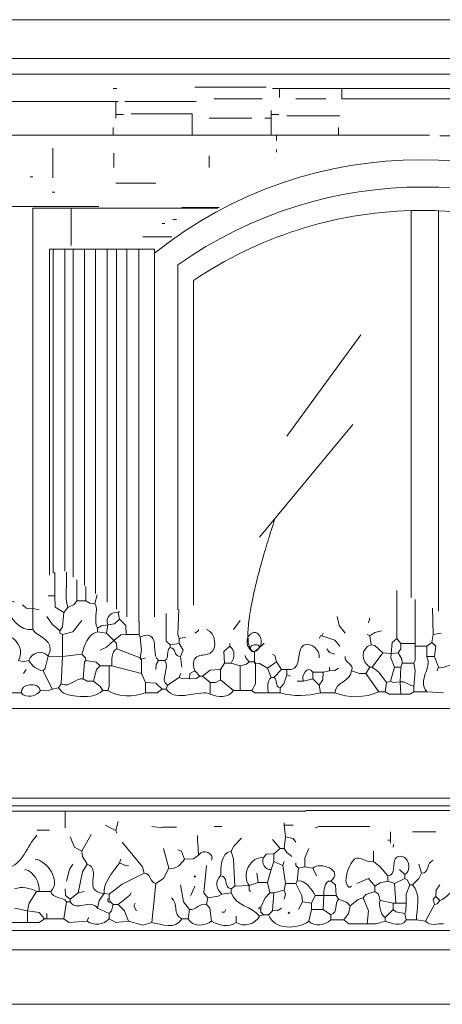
# Model space of a CAD drawing. Header units: millimetres. Extents: x 0 to 19989, y 0 to 8213.
# Tile 16 of 26: x 13420 to 14649, y 0 to 2862. Entities that reach past the tile are written whole.
import ezdxf

# ---------------------------------------------------------------- set-up
doc = ezdxf.new("R2010")
doc.units = ezdxf.units.MM
for name, color, linetype, lineweight in [('ARCH', 7, 'Continuous', 13), ('GLASS', 7, 'Continuous', 13), ('GROUND', 7, 'Continuous', 13), ('LOUVERS', 7, 'Continuous', 13), ('MASONRY', 7, 'Continuous', 13), ('PLANTS', 7, 'Continuous', 13), ('WINDOWS', 7, 'Continuous', 13)]:
    doc.layers.add(name, color=color, linetype=linetype, lineweight=lineweight)

msp = doc.modelspace()

# ---------------------------------------------------------------- linework, layer by layer
at = {"layer": 'ARCH', "color": 7, "lineweight": 13}
for p, q in [((15916.3, 2862), (13201.4, 2862)), ((13280.5, 2748.9), (15848.4, 2748.9)), ((13291.9, 2703.6), (15837.1, 2703.6)), ((15803.2, 859.7), (13359.7, 859.7)), ((15803.2, 599.5), (13359.7, 599.5)), ((13359.7, 576.9), (15339.4, 576.9)), ((12115.4, 214.9), (17183.3, 214.9)), ((12115.4, 158.4), (17183.3, 158.4))]:
    msp.add_line(p, q, dxfattribs=at)
at = {"layer": 'GLASS', "color": 7, "lineweight": 13}
for p, q in [((14196.8, 1651.6), (14411.8, 1945.7)), ((14117.6, 1357.5), (14389.1, 1685.5))]:
    msp.add_line(p, q, dxfattribs=at)
at = {"layer": 'GROUND', "color": 7, "lineweight": 13}
msp.add_line((12115.4, 0), (17183.3, 0), dxfattribs=at)
at = {"layer": 'LOUVERS', "color": 7, "lineweight": 13}
for p, q in [((13506.8, 2194.6), (13516.9, 2194.6)), ((13506.8, 1247.3), (13506.8, 2194.6)), ((13516.9, 2194.6), (13551.4, 2194.6)), ((13516.9, 2194.6), (13516.9, 1253.2)), ((13551.4, 2194.6), (13575.3, 2194.6)), ((13551.4, 2194.6), (13551.4, 1259.1)), ((13575.3, 2194.6), (13608.4, 2194.6)), ((13575.3, 2194.6), (13575.3, 1241.5)), ((13608.4, 2194.6), (13640, 2194.6)), ((13608.4, 2194.6), (13608.4, 1217.1)), ((13640, 2194.6), (13674.3, 2194.6)), ((13640, 2194.6), (13640, 1193.8)), ((13674.3, 2194.6), (13701.7, 2194.6)), ((13674.3, 2194.6), (13674.3, 1168.6)), ((13701.7, 2194.6), (13731.2, 2194.6)), ((13701.7, 2194.6), (13701.7, 1148.3)), ((13731.2, 2194.6), (13766.2, 2194.6)), ((13731.2, 2194.6), (13731.2, 1126.6)), ((13766.2, 2194.6), (13812.2, 2194.6)), ((13766.2, 2194.6), (13766.2, 1111.8)), ((13812.2, 2194.6), (13812.2, 2183.3)), ((13812.2, 2183.3), (13812.2, 1125.8))]:
    msp.add_line(p, q, dxfattribs=at)
at = {"layer": 'MASONRY', "color": 7, "lineweight": 13}
for p, q in [((13702.9, 2662.1), (13691.6, 2662.1)), ((14136.5, 2665.9), (13929.1, 2665.9)), ((14176.1, 2662.1), (14155.4, 2662.1)), ((14176.1, 2662.1), (14176.1, 2635.7)), ((14176.1, 2662.1), (14357.1, 2662.1)), ((14913.3, 2662.1), (14357.1, 2662.1)), ((14357.1, 2632), (14357.1, 2662.1)), ((13288.1, 2624.4), (13699.1, 2624.4)), ((13706.6, 2624.4), (13699.1, 2624.4)), ((13699.1, 2586.7), (13699.1, 2624.4)), ((13914, 2624.4), (13725.5, 2624.4)), ((13932.9, 2624.4), (13914, 2624.4)), ((13985.7, 2632), (14125.2, 2632)), ((14310, 2632), (14223.2, 2632)), ((14913.3, 2632), (14357.1, 2632)), ((13699.1, 2586.7), (13699.1, 2575.4)), ((13699.1, 2586.7), (13721.7, 2586.7)), ((13921.6, 2588), (13744.3, 2588)), ((13921.6, 2571.6), (13921.6, 2588)), ((14151.6, 2586.7), (14151.6, 2598)), ((14151.6, 2586.7), (14151.6, 2575.4)), ((14151.6, 2586.7), (14174.2, 2586.7)), ((14351.4, 2583), (14196.8, 2583)), ((13691.6, 2549), (13691.6, 2526.4)), ((13921.6, 2526.4), (13921.6, 2571.6)), ((13970.6, 2575.4), (14095, 2575.4)), ((14132.7, 2575.4), (14151.6, 2575.4)), ((14151.6, 2575.4), (14151.6, 2526.4)), ((14347.7, 2526.4), (14347.7, 2549)), ((13388, 2526.4), (13691.6, 2526.4)), ((13921.6, 2526.4), (13691.6, 2526.4)), ((13921.6, 2526.4), (13978.1, 2526.4)), ((13978.1, 2526.4), (14151.6, 2526.4)), ((14166.7, 2526.4), (14151.6, 2526.4)), ((14166.7, 2526.4), (14166.7, 2511.3)), ((14347.7, 2526.4), (14166.7, 2526.4)), ((14611.6, 2526.4), (14347.7, 2526.4)), ((14641.8, 2524.5), (14868, 2524.5)), ((13516.7, 2488.7), (13516.7, 2451)), ((13693.4, 2432.1), (13693.4, 2473.6)), ((13970.6, 2466.1), (13970.6, 2432.1)), ((14166.7, 2484.9), (14166.7, 2477.4)), ((13516.7, 2451), (13516.7, 2413.3)), ((13457.8, 2405.7), (13450.2, 2405.7)), ((13516.7, 2413.3), (13516.7, 2402)), ((13699.1, 2386.9), (13816, 2386.9)), ((13514.3, 2360.5), (13521.9, 2360.5)), ((13137.3, 2319), (13650.1, 2319)), ((13457.8, 1219), (13457.8, 2314.2)), ((13457.8, 2314.2), (13476.6, 2314.2)), ((13476.6, 2314.2), (13569.9, 2314.2)), ((13569.9, 2205.9), (13569.9, 2314.2)), ((13827.3, 2314.2), (13569.9, 2314.2)), ((13996.4, 2314.2), (13827.3, 2314.2)), ((13891.4, 2316), (13999.7, 2316)), ((13842.4, 2270), (13834.8, 2270)), ((13876.3, 2281.3), (13865, 2281.3)), ((13862.6, 2231.2), (13778.1, 2231.2)), ((13552, 561.8), (13388.9, 561.8)), ((13552, 561.8), (13702.9, 561.8)), ((13552, 561.8), (13552, 512.8)), ((13719.5, 561.8), (14233.4, 561.8)), ((14252, 563.5), (15314.8, 563.5)), ((14008.3, 516.6), (13985.7, 516.6)), ((14438.2, 516.6), (14371.3, 516.6)), ((13470.2, 505.8), (13506.8, 505.8)), ((13876.3, 514.8), (13836.5, 514.8)), ((13937.3, 471.1), (13937.3, 490.2)), ((14498.5, 501.5), (14498.5, 477)), ((14630.5, 501.5), (14562.6, 501.5)), ((14491, 477), (14498.5, 477)), ((14498.5, 468.4), (14498.5, 477))]:
    msp.add_line(p, q, dxfattribs=at)
at = {"layer": 'PLANTS', "color": 7, "lineweight": 13}
for points in [[(13586, 1172.7), (13586, 1233.6)], [(13457.8, 1150.1), (13457.8, 1218.9)], [(13612.4, 1214.2), (13612.4, 1172.7)], [(14517.3, 1202.9), (14517.3, 1063.3)], [(13521.9, 1187.8), (13503, 1187.8)], [(13521.9, 1187.8), (13523.1, 1153.9), (13548.3, 1138.8)], [(13645, 1190.1), (13638.8, 1165.2)], [(14570.1, 1048.3), (14570.1, 1176.5)], [(13457.8, 1150.1), (13438.9, 1151.3), (13427.6, 1161.4)], [(13457.8, 1150.1), (13476.6, 1146.3)], [(13457.8, 1150.1), (13457.8, 1089.7)], [(13559.6, 1153.8), (13548.3, 1138.8)], [(13586, 1172.7), (13578.3, 1162.4), (13559.6, 1153.8)], [(13586, 1172.7), (13612.4, 1172.7)], [(13612.4, 1172.7), (13623.7, 1166.4), (13638.8, 1165.2)], [(13882.4, 1147.2), (13880.1, 1074.7), (13883.9, 1063.3)], [(14622.9, 1074.7), (14620.7, 1151.2)], [(13537, 1086), (13514.5, 1104.8), (13499.2, 1127.5)], [(13537, 1086), (13544.3, 1097.3), (13548.3, 1138.8)], [(13710.4, 1119.9), (13695.2, 1106), (13676.5, 1102.9)], [(13710.2, 1142.1), (13706.6, 1138.8)], [(13710.4, 1119.9), (13706.6, 1138.8)], [(13729.3, 1074.7), (13728.2, 1101.1), (13710.4, 1119.9)], [(13846.3, 1136.2), (13846.3, 1055.8), (13857.5, 1044.5)], [(14366.5, 1078.4), (14348.9, 1101.1), (14343.9, 1127.5)], [(14438.2, 1123.7), (14434.4, 1108.6)], [(13601.1, 1116.1), (13574.7, 1082.4), (13544.5, 1074.7)], [(13646.3, 1093.5), (13657.6, 1099.9), (13676.5, 1102.9)], [(13646.3, 1093.5), (13646.3, 1082.2)], [(13672.7, 1078.4), (13676.5, 1102.9)], [(13767, 1112), (13767, 1074.7)], [(13929.1, 1078.4), (13940.4, 1086), (13940.4, 1089.7)], [(14061.1, 1116.1), (14042.2, 1089.7)], [(13537, 1086), (13537, 1078.4), (13544.5, 1074.7)], [(13544.5, 1074.7), (13544.5, 1010.6)], [(13672.7, 1078.4), (13646.3, 1082.2)], [(13693.4, 1057.7), (13672.7, 1078.4)], [(13693.4, 1057.7), (13714.2, 1073.5), (13729.3, 1074.7)], [(13729.3, 1074.7), (13767, 1074.7)], [(13770.7, 1067.1), (13767, 1074.7)], [(13770.7, 1006.8), (13774.5, 1029.4), (13770.7, 1067.1)], [(13902.7, 1067.1), (13883.9, 1063.3)], [(13883.9, 1048.3), (13883.9, 1063.3)], [(14298.6, 1070.9), (14294.9, 1070.9), (14291.1, 1063.3)], [(14298.6, 1070.9), (14302.4, 1078.4)], [(14298.6, 1070.9), (14336.4, 1058.5), (14351.4, 1040.7)], [(14430.6, 1074.7), (14438.2, 1070.9)], [(14438.2, 1070.9), (14453.2, 1081), (14472.1, 1086)], [(14438.2, 1070.9), (14441.9, 1044.5)], [(14500.4, 1020), (14503.5, 1052), (14517.3, 1063.3)], [(14528.7, 1048.3), (14517.3, 1063.3)], [(14619.2, 1052), (14622.9, 1074.7)], [(14622.9, 1074.7), (14645.6, 1078.4)], [(13693.4, 1057.7), (13672.7, 1038.2), (13653.8, 1029.4)], [(13702.9, 1033.2), (13701.6, 1048.3), (13693.4, 1057.7)], [(13702.9, 1033.2), (13770.7, 1006.8)], [(13857.5, 1044.5), (13883.9, 1048.3)], [(13857.5, 1037), (13857.5, 1044.5)], [(13887.6, 1010.6), (13895.3, 1029.6), (13883.9, 1048.3)], [(14030.9, 1040.7), (14013.3, 1025.6), (14015.8, 991.7)], [(14030.9, 1048.3), (14030.9, 1040.7)], [(14336.4, 1018.1), (14321.4, 1022.9), (14313.7, 1033.2)], [(14475.9, 1021.9), (14453.2, 1043.3), (14441.9, 1044.5)], [(14521.1, 1021.9), (14528.7, 1033.2), (14528.7, 1048.3)], [(14570.1, 1048.3), (14528.7, 1048.3)], [(14566.4, 991.7), (14570, 999.3), (14570.1, 1040.7)], [(14570.1, 1048.3), (14570.1, 1040.7)], [(14604.1, 1040.7), (14570.1, 1040.7)], [(14604.1, 1040.7), (14619.2, 1052)], [(14604.1, 1040.7), (14604.1, 1010.6)], [(14626.7, 1010.6), (14630.3, 1040.7), (14619.2, 1052)], [(13503, 1012.4), (13494.3, 976.6), (13487.9, 969.1)], [(13503, 1012.4), (13544.5, 1010.6)], [(13540.7, 931.4), (13544.5, 1010.6)], [(13544.5, 1010.6), (13601.1, 1018.1)], [(13601.1, 1018.1), (13611.2, 1006.8), (13612.4, 999.2)], [(13770.7, 1006.8), (13774.5, 1003)], [(13770.7, 1006.8), (13770.7, 1003), (13774.5, 1003)], [(13785.8, 1006.8), (13774.5, 1003)], [(13774.5, 961.5), (13774.5, 1003)], [(13887.6, 1010.6), (13891.4, 980.4)], [(14076.2, 1014.3), (14077.4, 1006.8), (14087.5, 995.5)], [(14102.6, 1025.6), (14102.6, 995.5)], [(14166.7, 995.5), (14161.7, 1014.2), (14155.4, 1018.1)], [(14475.9, 1021.9), (14445.7, 980.4)], [(14475.9, 1021.9), (14500.4, 1020)], [(14500.4, 1020), (14499.5, 1006.8), (14509.8, 980.4)], [(14521.1, 1021.9), (14500.4, 1020)], [(14521.1, 1021.9), (14531.4, 1003), (14532.4, 991.7)], [(14626.7, 1010.6), (14604.1, 1010.6)], [(14638, 980.4), (14626.7, 1010.6)], [(13446.5, 999.2), (13431.4, 995.5), (13416.3, 999.2)], [(13604.8, 946.5), (13608.7, 995.3), (13612.4, 999.2)], [(13612.4, 999.2), (13642.5, 994.3), (13653.8, 984.2)], [(13635, 938.9), (13643.7, 972.9), (13653.8, 984.2)], [(13680.2, 984.2), (13653.8, 984.2)], [(13680.2, 984.2), (13680.1, 923.8), (13676.5, 912.5)], [(13687.8, 984.2), (13680.2, 984.2)], [(13687.8, 984.2), (13774.5, 961.5)], [(13816, 972.9), (13817, 987.9), (13823.5, 999.2)], [(13823.5, 999.2), (13842.4, 999.2)], [(14004.5, 972.9), (14015.8, 991.7)], [(14034.7, 991.7), (14015.8, 991.7)], [(14034.7, 991.7), (14061.1, 984.2)], [(14061.1, 984.2), (14079.9, 989.1), (14087.5, 995.5)], [(14061.1, 984.2), (14061.1, 912.5)], [(14087.5, 995.5), (14102.6, 995.5)], [(14095, 912.5), (14106.2, 931.4), (14106.3, 991.7)], [(14106.3, 991.7), (14102.6, 995.5)], [(14106.3, 991.7), (14102.6, 991.7), (14102.6, 995.5)], [(14140.3, 976.6), (14117.6, 990.5), (14106.3, 991.7)], [(14166.7, 995.5), (14140.3, 976.6)], [(14151.6, 950.2), (14140.3, 976.6)], [(14166.7, 995.5), (14181.7, 972.9)], [(14321.3, 969.1), (14321.3, 980.4)], [(14321.3, 969.1), (14336.4, 970.1), (14347.7, 976.6)], [(14438.2, 980.4), (14426.8, 961.5)], [(14438.2, 980.4), (14445.7, 980.4)], [(14445.7, 980.4), (14464.4, 965.3), (14487.2, 935.1)], [(14498.5, 938.9), (14509.8, 980.4)], [(14528.7, 980.4), (14509.8, 980.4)], [(14528.7, 980.4), (14526.8, 937)], [(14528.7, 980.4), (14532.4, 991.7)], [(14532.4, 991.7), (14566.4, 991.7)], [(14566.4, 923.8), (14570.1, 969.1), (14566.4, 991.7)], [(14638, 980.4), (14634.2, 969.1)], [(13438.9, 972.9), (13431.4, 961.5)], [(13514.3, 916.3), (13487.9, 969.1)], [(13635, 938.9), (13616.1, 939.1), (13604.8, 946.5)], [(13785.8, 935.1), (13774.5, 961.5)], [(13883.9, 950.2), (13849.9, 927.6)], [(13883.9, 950.2), (13887.6, 961.5)], [(13883.9, 950.2), (13891.4, 946.6), (13914, 946.5)], [(13914, 946.5), (13915.2, 961.5), (13929.1, 969.1)], [(13914, 946.5), (13932.9, 946.6), (13944.2, 954)], [(13929.1, 969.1), (13944.2, 954)], [(13951.7, 954), (13944.2, 954)], [(13951.7, 954), (13974.4, 971.7), (14004.5, 972.9)], [(13974.4, 935.1), (13951.7, 954)], [(14004.5, 972.9), (14004.5, 942.7)], [(14159.1, 950.2), (14151.6, 950.2)], [(14159.1, 950.2), (14181.7, 972.9)], [(14196.8, 957.8), (14188.1, 931.4), (14178, 920.1)], [(14181.7, 972.9), (14196.8, 972.9)], [(14196.8, 972.9), (14196.8, 957.8)], [(14208.1, 954), (14196.8, 957.8)], [(14272.2, 946.5), (14245.9, 938.9)], [(14302.4, 965.3), (14272.2, 965.3)], [(14272.2, 946.5), (14272.2, 965.3)], [(14272.2, 946.5), (14291.1, 927.6)], [(14302.4, 965.3), (14301.4, 942.7), (14291.1, 927.6)], [(14321.3, 969.1), (14302.4, 965.3)], [(14385.4, 969.1), (14408, 961.7), (14426.8, 961.5)], [(14464.6, 908.7), (14426.8, 961.5)], [(13480.4, 912.5), (13506.8, 912.7), (13514.3, 916.3)], [(13514.3, 916.3), (13533.2, 920.1)], [(13540.7, 931.4), (13533.2, 920.1)], [(13661.4, 912.5), (13653.8, 923.8), (13635, 938.9)], [(13785.8, 935.1), (13816, 933.9), (13834.8, 916.3)], [(13785.8, 935.1), (13785.8, 905)], [(13785.8, 905), (13819.8, 905.1), (13834.8, 916.3)], [(13846.2, 916.3), (13834.8, 916.3)], [(13846.2, 916.3), (13849.9, 927.6)], [(13974.4, 935.1), (13989.4, 935.3), (14004.5, 942.7)], [(13974.4, 901.2), (13974.4, 935.1)], [(14004.5, 942.7), (14042.2, 912.5)], [(14178, 905), (14178, 920.1)], [(14245.9, 938.9), (14227, 938.9)], [(14294.9, 905), (14291.1, 927.6)], [(14483.4, 908.7), (14487.2, 935.1)], [(14498.5, 938.9), (14487.2, 935.1)], [(14526.8, 937), (14506, 935.3), (14498.5, 938.9)], [(14526.8, 937), (14536.1, 937.6), (14566.4, 923.8)], [(14526.8, 937), (14528.7, 901.2)], [(14566.4, 908.7), (14566.4, 923.8)], [(13423.8, 905), (13378.6, 905)], [(13661.4, 912.5), (13676.5, 912.5)], [(14042.2, 912.5), (14061.1, 912.5)], [(14095, 912.5), (14061.1, 912.5)], [(14095, 912.5), (14102.6, 905.1), (14144, 905)], [(14144, 905), (14178, 905)], [(14336.4, 905), (14294.9, 905)], [(14464.6, 908.7), (14483.4, 908.7)], [(14528.7, 901.2), (14494.7, 901.4), (14483.4, 908.7)], [(14566.4, 908.7), (14555.1, 901.4), (14528.7, 901.2)], [(14566.4, 908.7), (14604.1, 908.7)], [(14604.1, 908.7), (14653.1, 905)], [(13702.9, 561.8), (13719.5, 561.8)], [(14233.4, 561.8), (14252, 561.8)], [(13699.1, 505.3), (13668.9, 520.4)], [(13706.6, 531.7), (13699.1, 505.3)], [(13836.5, 513.1), (13804.7, 516.6)], [(14189.3, 527.9), (14189.3, 520.4)], [(14215.7, 520.4), (14189.3, 520.4)], [(14193.1, 486.4), (14189.3, 520.4)], [(14371.3, 516.6), (14291.1, 516.6), (14279.8, 512.8)], [(13601.1, 444.9), (13627.5, 494)], [(13699.1, 505.3), (13702.9, 497.7)], [(13601.1, 444.9), (13579.6, 456.4), (13567.1, 486.4)], [(13717.9, 471.3), (13777.2, 399.7), (13782.1, 380.8)], [(13940.4, 433.6), (13937.9, 470.8)], [(14034.7, 444.9), (14042.4, 460), (14064.9, 482.7)], [(14178, 452.5), (14155.4, 478.9)], [(14193.1, 486.4), (14189.3, 452.5)], [(14193.1, 486.4), (14215.7, 481.5), (14223.2, 471.3)], [(14506, 456.3), (14507.5, 463.8), (14506.7, 465.2)], [(13601.1, 444.9), (13602.1, 429.9), (13616.1, 407.2)], [(13838.6, 452.5), (13853.7, 395.9)], [(13898.9, 422.3), (13890.3, 444.8), (13880.1, 448.7)], [(13940.4, 433.6), (13925.3, 422.5), (13898.9, 422.3)], [(14034.7, 444.9), (14042.1, 422.3), (14046, 343.1)], [(14129, 426.1), (14136.5, 436.2), (14159.1, 437.4)], [(14178, 452.5), (14159.1, 437.4)], [(14159.1, 437.4), (14159.1, 414.8)], [(14178, 452.5), (14189.3, 452.5)], [(14211.9, 429.9), (14196.8, 441.2), (14189.3, 452.5)], [(14260.9, 452.5), (14249.8, 426.1), (14249.6, 399.7)], [(14449.5, 444.9), (14449.5, 414.8)], [(13555.8, 358.2), (13564.5, 392.2), (13574.7, 407.2)], [(13589.7, 324.3), (13602.3, 384.6), (13616.1, 407.2)], [(13710.4, 411), (13714.2, 422.3)], [(13710.4, 411), (13729.3, 402.7), (13736.8, 403.5)], [(13963, 403.5), (13955.7, 324.3), (13966.8, 309.2)], [(14151.6, 392.2), (14159.1, 414.8)], [(14159.1, 414.8), (14185.5, 403.5)], [(14189.3, 414.8), (14185.5, 403.5)], [(14193.1, 350.7), (14185.5, 403.5)], [(14223.2, 411), (14223.2, 403.5), (14230.8, 395.9)], [(14449.5, 414.8), (14468.3, 399.7), (14491, 373.3)], [(14589, 380.8), (14581.4, 407.2)], [(13782.1, 380.8), (13717.9, 349.6), (13680.2, 320.5)], [(13853.7, 395.9), (13838.5, 365.8), (13816, 350.7)], [(14110.1, 380.8), (14113.9, 354.4)], [(14151.6, 392.2), (14140.3, 354.4)], [(14230.8, 395.9), (14227, 358.2)], [(14230.8, 395.9), (14249.6, 399.7)], [(14272.2, 395.9), (14249.6, 399.7)], [(14283.6, 373.3), (14272.2, 395.9)], [(14491, 358.2), (14491, 373.3)], [(14524.9, 392.2), (14540, 377.1)], [(14540, 365.8), (14540, 377.1)], [(14589, 380.8), (14581.3, 365.8), (14562.6, 346.9)], [(13804.7, 237.6), (13816, 350.7)], [(13887.6, 346.9), (13896.2, 297.9), (13914, 275.3)], [(14087.5, 345), (14046, 343.1)], [(14113.9, 354.4), (14087.5, 345)], [(14091.3, 328.1), (14087.5, 331.8), (14087.5, 345)], [(14140.3, 354.4), (14113.9, 354.4)], [(14140.3, 354.4), (14147.8, 324.3)], [(14193.1, 350.7), (14189.3, 331.8)], [(14223.2, 350.7), (14193.1, 350.7)], [(14223.2, 350.7), (14227, 358.2)], [(14242.1, 297.9), (14240.9, 316.7), (14223.2, 350.7)], [(14340.1, 316.7), (14338.9, 346.8), (14325, 358.2)], [(14453.2, 343.1), (14434.4, 365.6), (14400.5, 350.7)], [(14491, 358.2), (14468.3, 353.2), (14453.2, 343.1)], [(14491, 358.2), (14509.8, 350.7)], [(14540, 365.8), (14509.8, 350.7)], [(14513.6, 294.1), (14509.8, 350.7)], [(14540, 365.8), (14547.4, 361.8), (14555.1, 346.9)], [(14543.7, 294.1), (14543.9, 320.5), (14555.1, 346.9)], [(14562.6, 346.9), (14555.1, 346.9)], [(14641.8, 346.9), (14631.5, 331.8), (14630.5, 313)], [(13442.7, 271.5), (13447.7, 294.1), (13469.1, 328.1)], [(13476.6, 328.1), (13469.1, 328.1)], [(13476.6, 328.1), (13510.6, 328.1)], [(13567.1, 305.4), (13553.2, 316.7), (13552, 335.6)], [(13567.1, 305.4), (13589.7, 324.3)], [(13589.7, 324.3), (13608.6, 328.1)], [(13665.2, 322.4), (13651.3, 301.7), (13646.3, 279)], [(13665.2, 322.4), (13680.2, 320.5)], [(13680.2, 305.4), (13680.2, 320.5)], [(13744.3, 324.3), (13740.4, 316.9), (13706.6, 290.3)], [(13929.1, 343.1), (13917.8, 316.7)], [(14008.3, 320.5), (13997, 314), (13966.8, 309.2)], [(14008.3, 320.5), (14034.7, 324.3)], [(14034.7, 335.6), (14046, 343.1)], [(14034.7, 324.3), (14034.7, 335.6)], [(14121.4, 282.8), (14133.9, 309.2), (14147.8, 324.3)], [(14159.1, 324.3), (14147.8, 324.3)], [(14155.4, 271.5), (14159.1, 324.3)], [(14189.3, 331.8), (14159.1, 324.3)], [(14189.3, 331.8), (14193.1, 320.5), (14189.3, 305.4)], [(14279.8, 316.7), (14268.5, 294.1)], [(14279.8, 316.7), (14304.3, 316.7)], [(14302.4, 275.3), (14304.3, 316.7)], [(14340.1, 316.7), (14304.3, 316.7)], [(14340.1, 316.7), (14347.7, 305.4)], [(14453.2, 328.1), (14426.9, 319.5), (14419.3, 309.2)], [(14453.2, 343.1), (14453.2, 328.1)], [(14453.2, 328.1), (14463.5, 320.5), (14468.3, 301.7)], [(13548.3, 248.9), (13555.8, 297.9)], [(13567.1, 297.9), (13555.8, 297.9)], [(13567.1, 305.4), (13567.1, 297.9)], [(13680.2, 305.4), (13684, 297.9)], [(13680.2, 264), (13686.6, 271.5), (13691.6, 290.3)], [(13684, 297.9), (13691.6, 290.3)], [(13691.6, 290.3), (13706.6, 290.3)], [(13706.6, 290.3), (13724.4, 271.5), (13736.8, 241.3)], [(13755.7, 294.1), (13752.2, 286.6), (13759.4, 271.5)], [(13966.8, 309.2), (13963, 290.3)], [(13963, 290.3), (13973.2, 279), (13978.1, 241.3)], [(14242.1, 297.9), (14230.8, 275.3)], [(14242.1, 297.9), (14268.5, 294.1)], [(14268.5, 294.1), (14268.5, 275.3)], [(14381.6, 286.6), (14370.3, 296.7), (14347.7, 305.4)], [(14362.7, 245.1), (14376.6, 264), (14381.6, 286.6)], [(14381.6, 286.6), (14404.2, 304.4), (14419.3, 309.2)], [(14430.6, 233.8), (14434.2, 271.5), (14419.3, 309.2)], [(14506, 294.1), (14468.3, 301.7)], [(14506, 294.1), (14513.6, 294.1)], [(14506, 294.1), (14506, 275.3)], [(14543.7, 294.1), (14513.6, 294.1)], [(14540, 264), (14543.6, 271.5), (14543.7, 294.1)], [(14600.3, 241.3), (14626.7, 290.3)], [(14630.5, 313), (14623.1, 305.4), (14626.7, 290.3)], [(14641.8, 301.7), (14634.2, 291.6), (14626.7, 290.3)], [(14641.8, 301.7), (14630.5, 313)], [(13442.7, 271.5), (13405, 279)], [(13442.7, 271.5), (13476.6, 266.5), (13491.7, 248.9)], [(13442.7, 271.5), (13442.7, 237.6)], [(13499.2, 264), (13499.2, 248.9)], [(13680.2, 264), (13646.3, 279)], [(13680.2, 264), (13680.2, 248.9)], [(13910.3, 248.9), (13914, 275.3)], [(14008.3, 267.7), (14015.8, 267.7), (14019.6, 275.3)], [(14121.4, 275.3), (14113.9, 279), (14121.4, 282.8)], [(14129, 260.2), (14117.6, 256.4)], [(14121.4, 275.3), (14121.4, 282.8)], [(14129, 260.2), (14121.4, 267.7), (14121.4, 275.3)], [(14144, 260.2), (14129, 260.2)], [(14144, 260.2), (14155.4, 271.5)], [(14181.7, 279), (14170.4, 272.5), (14155.4, 271.5)], [(14260.9, 241.3), (14268.5, 275.3)], [(14302.4, 275.3), (14268.5, 275.3)], [(14302.4, 275.3), (14325, 260.2)], [(14325, 245.1), (14325, 260.2)], [(14483.4, 252.6), (14506, 275.3)], [(14506, 275.3), (14513.6, 268.9), (14540, 264)], [(14540, 264), (14543.7, 245.1)], [(13378.6, 241.3), (13389.9, 237.7), (13442.7, 237.6)], [(13491.7, 248.9), (13476.6, 237.7), (13442.7, 237.6)], [(13491.7, 248.9), (13499.2, 248.9)], [(13548.3, 248.9), (13499.2, 248.9)], [(13616.1, 241.3), (13563.3, 237.7), (13548.3, 248.9)], [(13616.1, 241.3), (13619.9, 252.6)], [(13680.2, 248.9), (13699.1, 237.7), (13736.8, 241.3)], [(13804.7, 237.6), (13778.3, 230.2), (13736.8, 241.3)], [(13891.4, 248.9), (13910.3, 248.9)], [(14049.8, 256.4), (14049.8, 237.6)], [(14362.7, 245.1), (14325, 245.1)], [(14362.7, 245.1), (14377.8, 233.8), (14430.6, 233.8)], [(14483.4, 241.3), (14457, 233.8), (14430.6, 233.8)], [(14483.4, 252.6), (14483.4, 241.3)], [(14573.9, 245.1), (14543.7, 245.1)], [(14600.3, 241.3), (14573.9, 245.1)]]:
    msp.add_lwpolyline(points, dxfattribs=at)
for points in [[(13927.2, 371.4), (13929.1, 373.3), (13931, 371.4), (13929.1, 369.5)], [(14200.6, 265.8), (14202.5, 267.7), (14204.4, 265.8), (14202.5, 264)]]:
    msp.add_lwpolyline(points, close=True, dxfattribs=at)
for points, knots in [([(14130.6, 1049.3), (14099.7, 1014.9), (14076.2, 1046.5), (14086.3, 1076), (14113.9, 1087.2), (14130.6, 1049.3), (14099.7, 1014.9), (14076.2, 1046.5)], [-0.621486, -0.470852, -0.178981, 0, 0.243562, 0.378514, 0.529148, 0.821019, 1, 1.243562, 1.378514, 1.529148]), ([(13405, 1168.9), (13384.7, 1179.2), (13377.9, 1134.3), (13422.6, 1084.2), (13457.8, 1089.7)], [0, 0, 0, 0, 0.265335, 1, 1, 1, 1]), ([(13963, 1089.7), (13990.5, 1081.1), (13997.9, 1012.4), (13933.2, 1017.7), (13920.6, 994.8), (13929.1, 969.1)], [0, 0, 0, 0, 0.510536, 0.733649, 1, 1, 1, 1]), ([(13329.6, 1059.6), (13345.2, 1079.6), (13403.4, 1080.2), (13431.6, 1026.6), (13416.3, 999.2)], [0, 0, 0, 0, 0.460242, 1, 1, 1, 1]), ([(13823.5, 999.2), (13806.6, 1014.4), (13823.5, 1065.9), (13788.8, 1076.8), (13770.7, 1067.1)], [0, 0, 0, 0, 0.628107, 1, 1, 1, 1]), ([(14196.8, 972.9), (14238.4, 967.2), (14224.5, 1025), (14257.9, 1056.3), (14295.9, 1030.6), (14291.1, 1006.8)], [0, 0, 0, 0, 0.474954, 0.598204, 1, 1, 1, 1]), ([(13661.4, 912.5), (13642.4, 893), (13591.4, 893.5), (13543.2, 900.9), (13533.2, 920.1)], [0, 0, 0, 0, 0.566143, 1, 1, 1, 1]), ([(14491, 373.3), (14514.3, 376.6), (14497.2, 433.2), (14553.8, 431.9), (14556, 385.2), (14540, 377.1)], [0, 0, 0, 0, 0.384199, 0.65096, 1, 1, 1, 1]), ([(13665.2, 322.4), (13664.6, 350.1), (13686.7, 378.8), (13705.8, 405.5), (13710.4, 411)], [0, 0, 0, 0, 0.768177, 1, 1, 1, 1]), ([(14449.5, 414.8), (14433.9, 409.8), (14402.2, 436.7), (14375.5, 399.9), (14361.4, 352.4), (14378.8, 338.5), (14385.4, 343.1)], [0, 0, 0, 0, 0.319758, 0.485883, 0.901649, 1, 1, 1, 1]), ([(14483.4, 252.6), (14472.8, 256.9), (14470.2, 276.7), (14464.6, 294.4), (14468.3, 301.7)], [0, 0, 0, 0, 0.560746, 1, 1, 1, 1])]:
    msp.add_open_spline(points, degree=3, knots=knots, dxfattribs=at)
for points in [[(13521.9, 1187.8), (13521.9, 1210.5), (13521.9, 1233.3), (13521.9, 1256.1)], [(13555.8, 1255.9), (13558.5, 1222), (13549.7, 1187), (13559.6, 1153.8)], [(13638.8, 1165.2), (13650.5, 1142.8), (13632.4, 1114.7), (13646.3, 1093.5)], [(13676.5, 1102.9), (13667.1, 1124.3), (13687.8, 1143.4), (13706.6, 1138.8)], [(13503, 1012.4), (13525.2, 1061.9), (13474.2, 1063.7), (13457.8, 1089.7)], [(13601.1, 1018.1), (13607.5, 1039.4), (13617.9, 1077.8), (13646.3, 1082.2)], [(13702.9, 1033.2), (13684.3, 1026.8), (13689.3, 997.5), (13687.8, 984.2)], [(13857.5, 1037), (13844.2, 1027.2), (13856.7, 1007.7), (13842.4, 999.2)], [(13857.5, 1037), (13874.7, 1034.8), (13869.3, 1010.1), (13887.6, 1010.6)], [(14034.7, 991.7), (14045.7, 1005.5), (14047.9, 1029.8), (14030.9, 1040.7)], [(14438.2, 980.4), (14413.5, 996.3), (14410.1, 1034.9), (14441.9, 1044.5)], [(13446.5, 999.2), (13454.5, 1022.9), (13485.4, 1030.2), (13503, 1012.4)], [(14366.5, 1010.6), (14364.7, 992.9), (14393.6, 989.1), (14385.4, 969.1)], [(14604.1, 908.7), (14575.3, 944.9), (14621.6, 976.3), (14604.1, 1010.6)], [(14638, 980.4), (14658.6, 970.8), (14685.9, 1006.5), (14694.6, 969.1)], [(13446.5, 999.2), (13454.6, 983.6), (13470.5, 972), (13487.9, 969.1)], [(13842.4, 999.2), (13858.1, 977.4), (13824.9, 943.1), (13849.9, 927.6)], [(14245.9, 938.9), (14235.8, 954.1), (14258.2, 988.6), (14272.2, 965.3)], [(13540.7, 931.4), (13566.8, 918.1), (13581, 949.4), (13604.8, 946.5)], [(14144, 905), (14140.7, 919), (14138.2, 939.8), (14151.6, 950.2)], [(14159.1, 950.2), (14173.1, 943.6), (14159.3, 922.7), (14178, 920.1)], [(14336.4, 905), (14338.9, 937.6), (14382.1, 937.4), (14385.4, 969.1)], [(13480.4, 912.5), (13472.9, 938.5), (13423.4, 932.9), (13423.8, 905)], [(13974.4, 901.2), (13948.4, 918.3), (13872.2, 873.9), (13846.2, 916.3)], [(13480.4, 912.5), (13469.3, 893.5), (13439, 889.1), (13423.8, 905)], [(13785.8, 905), (13750.5, 894.6), (13708.8, 889.6), (13676.5, 912.5)], [(13974.4, 901.2), (13996.6, 892.7), (14027.3, 889.4), (14042.2, 912.5)], [(14294.9, 905), (14256.9, 896.1), (14215.7, 894.2), (14178, 905)], [(14336.4, 905), (14376.8, 889.9), (14425.6, 889.7), (14464.6, 908.7)], [(13382.4, 395.9), (13430.5, 404.6), (13438.7, 460.2), (13470.2, 491.2)], [(13940.4, 433.6), (13954.3, 454.8), (13986.2, 438.8), (13978.1, 418.6)], [(14004.5, 373.3), (14005.2, 394.1), (14003.9, 439.2), (14034.7, 444.9)], [(14129, 426.1), (14089.4, 430.7), (14064.1, 374.7), (14087.5, 345)], [(13510.6, 328.1), (13541.3, 361), (13498.6, 416.3), (13465.3, 422.3)], [(13665.2, 322.4), (13598.7, 326.4), (13662.3, 392.3), (13616.1, 407.2)], [(13898.9, 422.3), (13890.1, 406.9), (13873.6, 390.7), (13853.7, 395.9)], [(14129, 426.1), (14121.5, 411.5), (14134.1, 388.1), (14151.6, 392.2)], [(14325, 358.2), (14363.9, 390), (14293.2, 415.2), (14272.2, 395.9)], [(14589, 380.8), (14611.9, 380.2), (14602.3, 413.3), (14622.9, 418.6)], [(13476.6, 328.1), (13478.7, 354), (13461.1, 385.3), (13435.1, 392.2)], [(13816, 350.7), (13799.3, 354.3), (13800.4, 382.6), (13782.1, 380.8)], [(14004.5, 373.3), (13986.5, 360), (13991.7, 332.1), (14008.3, 320.5)], [(14004.5, 373.3), (14027.6, 373.6), (14011.8, 339.5), (14034.7, 335.6)], [(14279.8, 316.7), (14269.4, 332.2), (14252.4, 363.6), (14227, 358.2)], [(14325, 358.2), (14305.7, 360.6), (14303.6, 325.5), (14304.3, 316.7)], [(14562.6, 346.9), (14589.1, 321), (14573.6, 274.1), (14573.9, 245.1)], [(13469.1, 328.1), (13449.8, 338.2), (13426.1, 343.2), (13405, 335.6)], [(13510.6, 328.1), (13516.8, 305.1), (13544.2, 315.1), (13555.8, 297.9)], [(14117.6, 256.4), (14095.1, 286), (14049.5, 283.8), (14034.7, 324.3)], [(14641.8, 301.7), (14665.4, 306.5), (14672.5, 338.6), (14702.1, 331.8)], [(13567.1, 297.9), (13586.5, 267.4), (13623.7, 309.2), (13646.3, 279)], [(13680.2, 305.4), (13671.7, 309.8), (13678, 292.1), (13684, 297.9)], [(13891.4, 248.9), (13863, 260.7), (13883, 293.6), (13861.2, 309.2)], [(13963, 290.3), (13943.4, 296.1), (13933.6, 272.4), (13914, 275.3)], [(14347.7, 305.4), (14332.6, 292.6), (14349, 267.9), (14325, 260.2)], [(14144, 260.2), (14159.8, 215.5), (14226.8, 217.3), (14260.9, 241.3)], [(13616.1, 241.3), (13635.7, 228.7), (13664.1, 230.1), (13680.2, 248.9)], [(13891.4, 248.9), (13873.2, 214.7), (13831.8, 232.9), (13804.7, 237.6)], [(13910.3, 248.9), (13920.9, 223.1), (13958.6, 228), (13978.1, 241.3)], [(14049.8, 237.6), (14028.1, 223.5), (13999.1, 228.8), (13978.1, 241.3)], [(14117.6, 256.4), (14105.8, 232), (14071.7, 224.2), (14049.8, 237.6)], [(14260.9, 241.3), (14278, 224.6), (14308.8, 229.7), (14325, 245.1)], [(14483.4, 241.3), (14500.4, 236), (14532, 222.6), (14543.7, 245.1)], [(14600.3, 241.3), (14613.9, 225.5), (14635.3, 235.8), (14653.1, 233.8)]]:
    msp.add_open_spline(points, degree=3, dxfattribs=at)
at = {"layer": 'WINDOWS', "color": 7, "lineweight": 13}
for p, q in [((14558.8, 2307.2), (14558.8, 1182.1)), ((14638, 2306.8), (14638, 1142.5)), ((13880.1, 2149.3), (13880.1, 1146.5)), ((13925.3, 2104.1), (13925.3, 1160.2))]:
    msp.add_line(p, q, dxfattribs=at)
for centre, radius, start, end in [((14587.1, 1213.2), 1241.6, 51.3827, 128.6173), ((14592.8, 1140), 1235.6, 54.7748, 125.2252), ((14592.8, 1112.1), 1195.6, 91.6265, 123.9323), ((14592.8, 1112.1), 1195.6, 87.8311, 91.6265), ((14592.8, 1112.1), 1195.6, 56.0677, 87.8311)]:
    msp.add_arc(centre, radius, start, end, dxfattribs=at)

doc.saveas('drawing.dxf')
